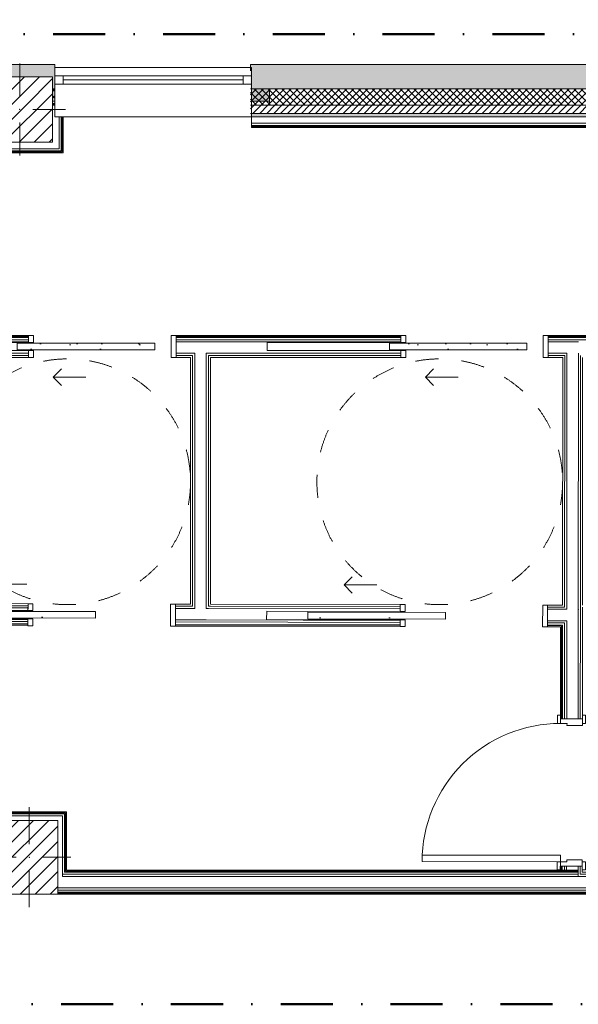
# Model space of a CAD drawing. Header units: millimetres. Extents: x -30280 to 19093, y -17757 to 4746.
# Tile 12 of 33: x -7251 to -3841, y -17757 to -11746. Entities that reach past the tile are written whole.
import ezdxf

# ---------------------------------------------------------------- set-up
doc = ezdxf.new("R2010")
doc.units = ezdxf.units.MM
doc.header["$MEASUREMENT"] = 0
for name, pattern in [('Punto & Rayas', [670.277762, 317.5, -176.388889, 0, -176.388874]), ('Rayas Pequeñas', [282.222222, 141.111111, -141.111111]), ('Wipeout_Contour', [1000, 0, -1000])]:
    doc.linetypes.add(name, pattern=pattern)
for name, color, linetype, lineweight, true_color in [('01_2D_Ambit_Pluma_Nº__242', 7, 'Continuous', 50, 0xfb0013), ('12_FAÇ_Façana_Pluma_Nº__102', 7, 'Continuous', 5, 0xcccccc), ('12_FAÇ_Façana_Pluma_Nº__174', 7, 'Continuous', 13, 0xe4ad2c), ('12_FAÇ_Façana_Pluma_Nº__176', 7, 'Continuous', 15, 0x93a0c6), ('Nuevo_08_E_Envans secs_Pluma_Nº__78', 7, 'Continuous', 5, 0x00bb5e), ('Nuevo_Puertas Archicad_Pluma_Nº__3', 7, 'Continuous', 5, 0xa4a4a4)]:
    doc.layers.add(name, color=color, linetype=linetype, lineweight=lineweight, true_color=true_color)
for name, color, linetype in [('10_ESTR_Pilars', 7, 'Continuous'), ('12_FAÇ_Façana', 7, 'Continuous'), ('Nuevo_08_E_Envans secs', 7, 'Continuous'), ('Nuevo_Puertas Archicad', 7, 'Continuous'), ('Ventanas Archicad', 7, 'Continuous')]:
    doc.layers.add(name, color=color, linetype=linetype)
for name, color, linetype, lineweight in [('10_ESTR_Pilars_Pluma_Nº__20', 1, 'Continuous', 5), ('10_ESTR_Pilars_Pluma_Nº__28', 7, 'Continuous', 20), ('10_ESTR_Pilars_Pluma_Nº__42', 8, 'Continuous', 25), ('12_FAÇ_Façana_Pluma_Nº__1', 7, 'Continuous', 5), ('12_FAÇ_Façana_Pluma_Nº__2', 8, 'Continuous', 5), ('12_FAÇ_Façana_Pluma_Nº__7', 7, 'Continuous', 5), ('Nuevo_01 2D_Mobiliari_Pluma_Nº__101', 252, 'Continuous', 5), ('Nuevo_08_E_Envans secs_Pluma_Nº__25', 5, 'Continuous', 5), ('Nuevo_Puertas Archicad_Pluma_Nº__1', 7, 'Continuous', 5), ('Ventanas Archicad_Pluma_Nº__1', 7, 'Continuous', 5), ('Ventanas Archicad_Pluma_Nº__7', 7, 'Continuous', 5)]:
    doc.layers.add(name, color=color, linetype=linetype, lineweight=lineweight)
pattern_1 = [(45, (0, 0), (-21.213203, 21.213203), []), (135, (0, 0), (21.213203, 21.213203), [])]
pattern_2 = [(0, (0, 0), (0, 75), [0, -75])]
pattern_3 = [(0, (0, 0), (0, 779.4), [48.75, -401.25]), (0, (225, 389.7), (0, 779.4), [48.75, -401.25]), (60, (0, 0), (-675, 389.7), [48.75, -401.25]), (60, (450, 0), (-675, 389.7), [48.75, -401.25]), (120, (48.75, 0), (675, 389.7), [48.75, -401.25]), (120, (498.75, 0), (675, 389.7), [48.75, -401.25]), (0, (0, 75), (0, 150), [0, -150, 0, -225]), (45, (75, 75), (-106.066, 106.066), [0, -112.5, 0, -187.5])]
pattern_4 = [(45, (0, 0), (-45.96194, 45.96194), [])]

# ---------------------------------------------------------------- blocks, each defined once
blk = doc.blocks.new('Muro_21_1', base_point=(-3301.1, -12339))
at = {"layer": '12_FAÇ_Façana_Pluma_Nº__102', "linetype": 'Continuous', "lineweight": 0, "true_color": 0xe5e5e5}
blk.add_hatch(color=254, dxfattribs=at).paths.add_polyline_path([(-5841.1, -12019), (-5841.1, -12169), (-3748.9, -12169), (-3748.9, -12019)])
at = {"layer": '12_FAÇ_Façana_Pluma_Nº__174', "linetype": 'Continuous', "lineweight": 13, "true_color": 0xe4ad2c}
h = blk.add_hatch(dxfattribs=at)
h.set_pattern_fill('SATE_Aislamiento_0001', color=42, style=0, pattern_type=2)
h.set_pattern_definition(pattern_1)
h.paths.add_polyline_path([(-5841.1, -12269), (-3748.9, -12269), (-3748.9, -12169), (-5841.1, -12169)])
at = {"layer": '12_FAÇ_Façana_Pluma_Nº__176', "linetype": 'Continuous', "lineweight": 0, "true_color": 0x495063}
blk.add_hatch(color=251, dxfattribs=at).paths.add_polyline_path([(-5841.1, -12339), (-3748.9, -12339), (-3748.9, -12319), (-5841.1, -12319)])
at = {"layer": '12_FAÇ_Façana_Pluma_Nº__2', "linetype": 'Continuous', "lineweight": 5}
h = blk.add_hatch(dxfattribs=at)
h.set_pattern_fill('Ceramic_0001', color=8, style=0, pattern_type=2)
h.set_pattern_definition([(45, (0, 0), (-21.213203, 21.213203), [])])
h.paths.add_polyline_path([(-5841.1, -12319), (-3748.9, -12319), (-3748.9, -12269), (-5841.1, -12269)])
at = {"layer": '12_FAÇ_Façana_Pluma_Nº__7', "color": 7, "linetype": 'Continuous', "lineweight": 5}
for p, q in [((-5841.1, -12169), (-3748.9, -12169)), ((-5841.1, -12269), (-3748.9, -12269)), ((-5841.1, -12319), (-3748.9, -12319))]:
    blk.add_line(p, q, dxfattribs=at)
at = {"layer": '12_FAÇ_Façana_Pluma_Nº__7', "color": 7, "linetype": 'Continuous', "lineweight": 5, "flags": 128}
for points in [[(-3748.9, -12019), (-5841.1, -12019)], [(-5841.1, -12019), (-5841.1, -12059)], [(-5841.1, -12339), (-3748.9, -12339)]]:
    blk.add_lwpolyline(points, dxfattribs=at)
blk = doc.blocks.new('Muro_22_1', base_point=(-7036.1, -12339))
at = {"layer": '12_FAÇ_Façana_Pluma_Nº__102', "linetype": 'Continuous', "lineweight": 0, "true_color": 0xe5e5e5}
blk.add_hatch(color=254, dxfattribs=at).paths.add_polyline_path([(-10997.4, -12019), (-10997.4, -12169), (-7450.4, -12169), (-7450.4, -12094.6), (-7050.4, -12094.6), (-7050.4, -12169), (-7036.1, -12169), (-7036.1, -12019)])
at = {"layer": '12_FAÇ_Façana_Pluma_Nº__174', "linetype": 'Continuous', "lineweight": 13, "true_color": 0xe4ad2c}
h = blk.add_hatch(dxfattribs=at)
h.set_pattern_fill('SATE_Aislamiento_0001', color=42, style=0, pattern_type=2)
h.set_pattern_definition(pattern_1)
h.paths.add_polyline_path([(-7050.4, -12269), (-7036.1, -12269), (-7036.1, -12169), (-7050.4, -12169)])
at = {"layer": '12_FAÇ_Façana_Pluma_Nº__7', "color": 7, "linetype": 'Continuous', "lineweight": 5}
for p, q in [((-7050.4, -12169), (-7036.1, -12169)), ((-7036.1, -12269), (-7050.4, -12269))]:
    blk.add_line(p, q, dxfattribs=at)
at = {"layer": '12_FAÇ_Façana_Pluma_Nº__7', "color": 7, "linetype": 'Continuous', "lineweight": 5, "flags": 128}
for points in [[(-7036.1, -12019), (-10997.4, -12019)], [(-7036.1, -12059), (-7036.1, -12019)]]:
    blk.add_lwpolyline(points, dxfattribs=at)
blk = doc.blocks.new('Ventana Vertical Multi-Faja 27')
at = {"layer": 'Ventanas Archicad_Pluma_Nº__1', "color": 7, "linetype": 'Continuous', "lineweight": 5}
for p, q in [((-600, 50), (600, 50)), ((-600, 0), (-550, 0)), ((-550, 0), (-550, -50)), ((-550, 0), (550, 0)), ((550, -50), (550, 0)), ((550, 0), (600, 0)), ((-550, -50), (-600, -50)), ((-550, -25), (550, -25)), ((550, -50), (-550, -50)), ((600, -50), (550, -50)), ((-600, -180), (-600, -155)), ((600, -180), (600, -155)), ((-600, -250), (600, -250))]:
    blk.add_line(p, q, dxfattribs=at)
at = {"layer": 'Ventanas Archicad_Pluma_Nº__7', "color": 7, "linetype": 'Continuous', "lineweight": 5}
for p, q in [((-600, 50), (-600, 30)), ((-600, 30), (-600, 0)), ((-600, 30), (-600, 0)), ((-600, 0), (-600, -50)), ((-600, 0), (-600, -50)), ((-600, 0), (-600, -50)), ((-600, 0), (-600, -50)), ((600, 50), (600, 30)), ((600, 30), (600, 0)), ((600, 30), (600, 0)), ((600, 0), (600, -50)), ((600, 0), (600, -50)), ((600, 0), (600, -50)), ((600, 0), (600, -50)), ((-600, -50), (-600, -80)), ((-600, -50), (-600, -80)), ((600, -50), (600, -80)), ((600, -50), (600, -80)), ((-600, -80), (-600, -155)), ((-600, -80), (-600, -155)), ((600, -80), (600, -155)), ((600, -80), (600, -155)), ((-600, -180), (-600, -230)), ((600, -180), (600, -230)), ((-600, -230), (-600, -250)), ((600, -230), (600, -250))]:
    blk.add_line(p, q, dxfattribs=at)
blk = doc.blocks.new('Muro_23_1', base_point=(-5841.1, -12339))
at = {"layer": '12_FAÇ_Façana', "linetype": 'Continuous', "lineweight": 0, "true_color": 0x000000}
h = blk.add_hatch(dxfattribs=at)
h.set_pattern_fill('Yeso_0001', color=18, style=0, pattern_type=2)
h.set_pattern_definition(pattern_2)
h.paths.add_polyline_path([(-7036.1, -12269), (-7036.1, -12244), (-7146.1, -12244), (-7146.1, -12269)])
h = blk.add_hatch(dxfattribs=at)
h.set_pattern_fill('Yeso_0001', color=18, style=0, pattern_type=2)
h.set_pattern_definition(pattern_2)
h.paths.add_polyline_path([(-5836.1, -12269), (-5726.1, -12269), (-5726.1, -12244), (-5836.1, -12244)])
at = {"layer": '12_FAÇ_Façana_Pluma_Nº__102', "linetype": 'Continuous', "lineweight": 0, "true_color": 0xe5e5e5}
for points in [[(-7146.1, -12169), (-7146.1, -12244), (-7036.1, -12244), (-7036.1, -12059)], [(-5726.1, -12169), (-5836.1, -12059), (-5836.1, -12244), (-5726.1, -12244)]]:
    blk.add_hatch(color=254, dxfattribs=at).paths.add_polyline_path(points)
at = {"layer": '12_FAÇ_Façana_Pluma_Nº__1', "color": 7, "linetype": 'Continuous', "lineweight": 5}
for p, q in [((-7146.1, -12244), (-7146.1, -12269)), ((-7036.1, -12244), (-7146.1, -12244)), ((-7036.1, -12269), (-7036.1, -12244)), ((-5836.1, -12269), (-5836.1, -12244)), ((-5836.1, -12244), (-5726.1, -12244)), ((-5726.1, -12244), (-5726.1, -12269)), ((-7146.1, -12269), (-7036.1, -12269)), ((-5726.1, -12269), (-5836.1, -12269))]:
    blk.add_line(p, q, dxfattribs=at)
at = {"layer": '12_FAÇ_Façana_Pluma_Nº__7', "color": 7, "linetype": 'Continuous', "lineweight": 5}
for p, q in [((-7036.1, -12039), (-7036.1, -12059)), ((-7036.1, -12059), (-7036.1, -12089)), ((-7036.1, -12059), (-7036.1, -12089)), ((-5836.1, -12039), (-5836.1, -12059)), ((-5836.1, -12059), (-5836.1, -12089)), ((-5836.1, -12059), (-5836.1, -12089)), ((-7036.1, -12089), (-7036.1, -12139)), ((-7036.1, -12089), (-7036.1, -12139)), ((-7036.1, -12139), (-7036.1, -12169)), ((-7036.1, -12139), (-7036.1, -12169)), ((-5836.1, -12089), (-5836.1, -12139)), ((-5836.1, -12089), (-5836.1, -12139)), ((-5836.1, -12139), (-5836.1, -12169)), ((-5836.1, -12139), (-5836.1, -12169)), ((-7146.1, -12169), (-7146.1, -12244)), ((-7036.1, -12169), (-7036.1, -12244)), ((-7036.1, -12169), (-7036.1, -12244)), ((-5836.1, -12169), (-5836.1, -12244)), ((-5836.1, -12169), (-5836.1, -12244)), ((-5726.1, -12169), (-5726.1, -12244)), ((-7036.1, -12269), (-7036.1, -12319)), ((-7036.1, -12319), (-7036.1, -12339)), ((-5836.1, -12269), (-5836.1, -12319)), ((-5836.1, -12319), (-5836.1, -12339))]:
    blk.add_line(p, q, dxfattribs=at)
at = {"layer": 'Ventanas Archicad', "color": 253, "linetype": 'Continuous', "lineweight": 5, "true_color": 0xa4a4a6, "zscale": 1000}
blk.add_blockref('Ventana Vertical Multi-Faja 27', (-6436.1, -12089), dxfattribs=at)
blk = doc.blocks.new('Puerta Corredera Empotrada 27')
at = {"layer": 'Nuevo_Puertas Archicad', "linetype": 'Continuous', "lineweight": 0, "true_color": 0xffffff}
h = blk.add_hatch(dxfattribs=at)
h.set_pattern_fill('Hormigón_en_Masa_0001', style=0, pattern_type=2)
h.set_pattern_definition(pattern_3)
h.paths.add_polyline_path([(172.8, -47), (172.8, -87), (1012.8, -87), (1012.8, -47)])
at = {"layer": 'Nuevo_Puertas Archicad_Pluma_Nº__1', "color": 7, "linetype": 'Continuous', "lineweight": 5}
for p, q in [((-420, 0), (-450, 0)), ((-450, 0), (-450, -134)), ((-450, -13), (-450, 0)), ((-450, -13), (-450, 0)), ((-420, -134), (-420, 0)), ((450, 0), (420, 0)), ((420, 0), (420, -42)), ((450, -42), (450, 0)), ((450, -13), (450, 0)), ((450, -13), (450, 0)), ((-450, -26), (-450, -13)), ((-450, -26), (-450, -13)), ((-450, -96), (-450, -26)), ((-450, -96), (-450, -26)), ((172.8, -47), (1012.8, -47)), ((172.8, -87), (172.8, -47)), ((420, -42), (450, -42)), ((450, -26), (450, -13)), ((450, -26), (450, -13)), ((450, -42), (450, -26)), ((450, -42), (450, -26)), ((1012.8, -47), (1012.8, -87)), ((-450, -109), (-450, -96)), ((-450, -109), (-450, -96)), ((-450, -122), (-450, -109)), ((-450, -122), (-450, -109)), ((1012.8, -87), (172.8, -87)), ((450, -92), (420, -92)), ((420, -92), (420, -134)), ((450, -134), (450, -92)), ((450, -96), (450, -92)), ((450, -96), (450, -92)), ((450, -109), (450, -96)), ((450, -109), (450, -96)), ((450, -122), (450, -109)), ((450, -122), (450, -109)), ((-450, -128), (-450, -122)), ((-450, -128), (-450, -122)), ((-450, -134), (-450, -128)), ((-450, -134), (-450, -128)), ((-450, -134), (-420, -134)), ((420, -134), (450, -134)), ((450, -128), (450, -122)), ((450, -128), (450, -122)), ((450, -134), (450, -128)), ((450, -134), (450, -128))]:
    blk.add_line(p, q, dxfattribs=at)
at = {"layer": 'Nuevo_Puertas Archicad_Pluma_Nº__3', "color": 253, "linetype": 'Continuous', "lineweight": 5, "true_color": 0xa4a4a4}
for p, q in [((792.8, 120), (742.8, 170)), ((592.8, 120), (792.8, 120)), ((792.8, 120), (742.8, 70))]:
    blk.add_line(p, q, dxfattribs=at)
blk = doc.blocks.new('Puerta Corredera Empotrada 27_2')
at = {"layer": 'Nuevo_Puertas Archicad', "linetype": 'Continuous', "lineweight": 0, "true_color": 0xffffff}
h = blk.add_hatch(dxfattribs=at)
h.set_pattern_fill('Hormigón_en_Masa_0001', style=0, pattern_type=2)
h.set_pattern_definition(pattern_3)
h.paths.add_polyline_path([(38.1, -47), (38.1, -87), (878.1, -87), (878.1, -47)])
at = {"layer": 'Nuevo_Puertas Archicad_Pluma_Nº__1', "color": 7, "linetype": 'Continuous', "lineweight": 5}
for p, q in [((-420, 0), (-450, 0)), ((-450, 0), (-450, -134)), ((-450, -13), (-450, 0)), ((-450, -13), (-450, 0)), ((-420, -134), (-420, 0)), ((450, 0), (420, 0)), ((420, 0), (420, -42)), ((450, -42), (450, 0)), ((450, -13), (450, 0)), ((450, -13), (450, 0)), ((-450, -26), (-450, -13)), ((-450, -26), (-450, -13)), ((-450, -96), (-450, -26)), ((-450, -96), (-450, -26)), ((38.1, -47), (878.1, -47)), ((38.1, -87), (38.1, -47)), ((420, -42), (450, -42)), ((450, -26), (450, -13)), ((450, -26), (450, -13)), ((450, -42), (450, -26)), ((450, -42), (450, -26)), ((878.1, -47), (878.1, -87)), ((-450, -109), (-450, -96)), ((-450, -109), (-450, -96)), ((-450, -122), (-450, -109)), ((-450, -122), (-450, -109)), ((878.1, -87), (38.1, -87)), ((450, -92), (420, -92)), ((420, -92), (420, -134)), ((450, -134), (450, -92)), ((450, -96), (450, -92)), ((450, -96), (450, -92)), ((450, -109), (450, -96)), ((450, -109), (450, -96)), ((450, -122), (450, -109)), ((450, -122), (450, -109)), ((-450, -128), (-450, -122)), ((-450, -128), (-450, -122)), ((-450, -134), (-450, -128)), ((-450, -134), (-450, -128)), ((-450, -134), (-420, -134)), ((420, -134), (450, -134)), ((450, -128), (450, -122)), ((450, -128), (450, -122)), ((450, -134), (450, -128)), ((450, -134), (450, -128))]:
    blk.add_line(p, q, dxfattribs=at)
at = {"layer": 'Nuevo_Puertas Archicad_Pluma_Nº__3', "color": 253, "linetype": 'Continuous', "lineweight": 5, "true_color": 0xa4a4a4}
for p, q in [((658.1, 120), (608.1, 170)), ((458.1, 120), (658.1, 120)), ((658.1, 120), (608.1, 70))]:
    blk.add_line(p, q, dxfattribs=at)
blk = doc.blocks.new('Muro_62_1', base_point=(-3815.2, -15319.9))
at = {"layer": 'Nuevo_08_E_Envans secs_Pluma_Nº__78', "color": 112, "linetype": 'Continuous', "lineweight": 5, "true_color": 0x00bb5e}
for p, q in [((-8368.5, -15321.6), (-7200.2, -15324.5)), ((-7200.3, -15337.5), (-7200.2, -15324.5)), ((-7200.2, -15324.5), (-7200.2, -15311.5)), ((-6300.2, -15326.7), (-6300.2, -15313.7)), ((-6195.1, -15314), (-6195.1, -15327)), ((-6099.1, -15327.2), (-6099.1, -15314.2)), ((-4928.1, -15330.1), (-4928.1, -15317.1)), ((-4028.1, -15332.3), (-4028.1, -15319.3)), ((-3924.2, -15319.6), (-3924.2, -15332.6)), ((-8381.6, -15334.5), (-7200.3, -15337.5)), ((-7200.3, -15353.5), (-8015.3, -15351.4)), ((-7200.3, -15353.5), (-7200.3, -15337.5)), ((-6300.4, -15409.7), (-6300.3, -15339.7)), ((-6300.3, -15339.7), (-6300.2, -15326.7)), ((-6300.3, -15339.7), (-6195.1, -15340)), ((-6300.2, -15326.7), (-6208.1, -15326.9)), ((-6208.1, -15326.9), (-6195.1, -15327)), ((-6195.1, -15340), (-6182.1, -15340)), ((-6182.1, -15327), (-6182.1, -15340)), ((-6112.1, -15340.2), (-6112.1, -15327.2)), ((-6112.1, -15340.2), (-6099.1, -15340.2)), ((-6099.1, -15327.2), (-6086.1, -15327.2)), ((-6099.1, -15340.2), (-4928.1, -15343.1)), ((-6086.1, -15327.2), (-4928.1, -15330.1)), ((-5743.2, -15357.1), (-5743.3, -15407.1)), ((-4928.2, -15359.1), (-5743.2, -15357.1)), ((-4928.2, -15359.1), (-4928.1, -15343.1)), ((-4928.1, -15343.1), (-4928.1, -15330.1)), ((-4028.3, -15415.3), (-4028.1, -15345.3)), ((-4028.1, -15332.3), (-3937.2, -15332.6)), ((-4028.1, -15345.3), (-4028.1, -15332.3)), ((-4028.1, -15345.3), (-3924.2, -15345.6)), ((-3937.2, -15332.6), (-3924.2, -15332.6)), ((-3924.2, -15345.6), (-3911.2, -15345.6)), ((-3911.2, -15332.6), (-3911.2, -15345.6)), ((-3841.2, -15346), (-3841.4, -15346)), ((-3841.3, -15415.9), (-3841.2, -15346)), ((-3841.2, -15345.8), (-3841.2, -15332.8)), ((-8580.8, -15436), (-7200.5, -15439.5)), ((-8580.7, -15417), (-7200.5, -15420.5)), ((-8580.7, -15430), (-7200.5, -15433.5)), ((-8394.7, -15404.5), (-7200.4, -15407.5)), ((-8015.4, -15401.4), (-7200.4, -15403.5)), ((-7200.5, -15420.5), (-7200.4, -15407.5)), ((-7200.5, -15433.5), (-7200.5, -15420.5)), ((-7200.5, -15439.5), (-7200.5, -15433.5)), ((-7200.5, -15445.5), (-7200.5, -15439.5)), ((-7200.4, -15407.5), (-7200.4, -15403.5)), ((-6300.5, -15422.7), (-6300.4, -15409.7)), ((-6300.5, -15422.7), (-4928.3, -15426.1)), ((-6300.5, -15435.7), (-6300.5, -15422.7)), ((-6300.5, -15435.7), (-4928.4, -15439.1)), ((-6300.5, -15441.7), (-6300.5, -15435.7)), ((-6300.5, -15441.7), (-4928.4, -15445.1)), ((-6300.5, -15447.7), (-6300.5, -15441.7)), ((-6300.4, -15409.7), (-6182.1, -15410)), ((-6182.1, -15410), (-6112.1, -15410.2)), ((-6112.1, -15410.2), (-4928.3, -15413.1)), ((-5743.3, -15407.1), (-4928.3, -15409.1)), ((-4928.4, -15439.1), (-4928.3, -15426.1)), ((-4928.4, -15445.1), (-4928.4, -15439.1)), ((-4928.4, -15451.1), (-4928.4, -15445.1)), ((-4928.3, -15413.1), (-4928.3, -15409.1)), ((-4928.3, -15426.1), (-4928.3, -15413.1)), ((-4028.4, -15441.3), (-4028.3, -15428.3)), ((-4028.4, -15441.3), (-3937.3, -15441.6)), ((-4028.4, -15447.3), (-4028.4, -15441.3)), ((-4028.3, -15415.3), (-3911.3, -15415.6)), ((-4028.3, -15428.3), (-4028.3, -15415.3)), ((-4028.3, -15428.3), (-3924.3, -15428.6)), ((-3937.3, -15441.6), (-3937.3, -15441.6)), ((-3937.3, -15447.6), (-3937.3, -15441.6)), ((-3924.3, -15428.6), (-3924.3, -15428.6)), ((-3911.3, -15415.7), (-3911.3, -15415.7)), ((-3911.3, -15428.7), (-3911.3, -15415.7)), ((-4028.4, -15447.3), (-3943.3, -15447.5)), ((-4028.4, -15453.3), (-4028.4, -15447.3)), ((-3943.3, -15447.5), (-3943.3, -15447.5)), ((-3943.3, -15453.5), (-3943.3, -15447.5))]:
    blk.add_line(p, q, dxfattribs=at)
at = {"layer": 'Nuevo_08_E_Envans secs_Pluma_Nº__78', "color": 112, "linetype": 'Continuous', "lineweight": 5, "true_color": 0x00bb5e, "flags": 128}
for points in [[(-7200.2, -15311.5), (-8368.5, -15308.6)], [(-6208.1, -15313.9), (-6300.2, -15313.7)], [(-4928.1, -15317.1), (-6086.1, -15314.2)], [(-3937.2, -15319.6), (-4028.1, -15319.3)], [(-8580.8, -15442), (-7200.5, -15445.5)], [(-6300.5, -15447.7), (-4928.4, -15451.1)], [(-4028.4, -15453.3), (-3949.3, -15453.5)]]:
    blk.add_lwpolyline(points, dxfattribs=at)
at = {"layer": 'Nuevo_08_E_Envans secs_Pluma_Nº__78', "color": 112, "linetype": 'Continuous', "lineweight": 5, "true_color": 0x00bb5e}
blk.add_point((-3841.2, -15345.8), dxfattribs=at)
at = {"layer": 'Nuevo_Puertas Archicad', "color": 253, "linetype": 'Continuous', "lineweight": 5, "true_color": 0xa4a4a6, "xscale": -1, "zscale": 1000, "rotation": 359.8580098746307}
for name, p in [('Puerta Corredera Empotrada 27_2', (-6750.2, -15312.6)), ('Puerta Corredera Empotrada 27', (-4478.1, -15318.2))]:
    blk.add_blockref(name, p, dxfattribs=at)
blk = doc.blocks.new('Muro_63_1', base_point=(-18974.6, -17084))
at = {"layer": 'Nuevo_08_E_Envans secs_Pluma_Nº__25', "color": 5, "linetype": 'Continuous', "lineweight": 5}
for p, q in [((-6976.9, -16950), (-6976.9, -16944)), ((-6970.9, -16944), (-6970.9, -16938)), ((-6989.9, -16963), (-6989.9, -16950)), ((-6989.9, -16976), (-6989.9, -16963))]:
    blk.add_line(p, q, dxfattribs=at)
at = {"layer": 'Nuevo_08_E_Envans secs_Pluma_Nº__78', "color": 112, "linetype": 'Continuous', "lineweight": 5, "true_color": 0x00bb5e}
for p, q in [((-6970.9, -16944), (-6964.9, -16944)), ((-6964.9, -16944), (-3842.4, -16944)), ((-6989.9, -16963), (-6976.9, -16963)), ((-6989.9, -16976), (-3842.4, -16976)), ((-6976.9, -16950), (-6970.9, -16950)), ((-6976.9, -16963), (-3842.4, -16963)), ((-6970.9, -16950), (-3842.4, -16950)), ((-7017.9, -17046), (-6989.9, -17046)), ((-7017.9, -17059), (-3842.4, -17059)), ((-6989.9, -17046), (-3842.4, -17046)), ((-7017.9, -17072), (-3842.4, -17072)), ((-7017.9, -17078), (-3842.4, -17078))]:
    blk.add_line(p, q, dxfattribs=at)
at = {"layer": 'Nuevo_08_E_Envans secs_Pluma_Nº__78', "color": 112, "linetype": 'Continuous', "lineweight": 5, "true_color": 0x00bb5e, "flags": 128}
for points in [[(-3842.4, -16938), (-6964.9, -16938)], [(-3842.4, -16944), (-3842.4, -16938)], [(-3842.4, -16950), (-3842.4, -16944)], [(-3842.4, -16963), (-3842.4, -16950)], [(-3842.4, -16976), (-3842.4, -16963)], [(-7017.9, -17084), (-3842.4, -17084)]]:
    blk.add_lwpolyline(points, dxfattribs=at)
blk = doc.blocks.new('Puerta 27_8')
at = {"layer": 'Nuevo_Puertas Archicad_Pluma_Nº__1', "color": 7, "linetype": 'Continuous', "lineweight": 5}
for p, q in [((382, 0), (382, 844)), ((382, 844), (422, 844)), ((422, 844), (422, 0)), ((-472, 0), (-472, 19)), ((-472, 19), (-422, 19)), ((-422, 0), (-472, 0)), ((-450, 0), (-472, 0)), ((-450, 0), (-472, 0)), ((-422, 0), (-450, 0)), ((-450, 0), (-450, -134)), ((-450, 0), (-450, -6)), ((-450, 0), (-450, -6)), ((-422, 19), (-422, 0)), ((-422, -40), (-422, 0)), ((422, 0), (382, 0)), ((422, 19), (472, 19)), ((422, 0), (422, 19)), ((472, 0), (422, 0)), ((450, 0), (422, 0)), ((422, 0), (422, -40)), ((450, -134), (450, 0)), ((450, 0), (450, -6)), ((450, 0), (450, -6)), ((450, 0), (472, 0)), ((450, 0), (472, 0)), ((472, 19), (472, 0)), ((-450, -6), (-450, -12)), ((-450, -6), (-450, -12)), ((-450, -12), (-450, -25)), ((-450, -12), (-450, -25)), ((-450, -25), (-450, -38)), ((-450, -25), (-450, -38)), ((-450, -38), (-450, -108)), ((-450, -38), (-450, -108)), ((-410, -40), (-422, -40)), ((-410, -134), (-410, -40)), ((422, -40), (410, -40)), ((410, -40), (410, -134)), ((450, -6), (450, -12)), ((450, -6), (450, -12)), ((450, -12), (450, -25)), ((450, -12), (450, -25)), ((450, -25), (450, -38)), ((450, -25), (450, -38)), ((450, -38), (450, -108)), ((450, -38), (450, -108)), ((-450, -108), (-450, -121)), ((-450, -108), (-450, -121)), ((450, -108), (450, -121)), ((450, -108), (450, -121)), ((-472, -153), (-472, -134)), ((-472, -134), (-422, -134)), ((-450, -134), (-472, -134)), ((-450, -134), (-472, -134)), ((-422, -153), (-472, -153)), ((-450, -121), (-450, -134)), ((-450, -121), (-450, -134)), ((-450, -134), (-410, -134)), ((-422, -134), (-422, -153)), ((410, -134), (450, -134)), ((422, -134), (472, -134)), ((422, -153), (422, -134)), ((472, -153), (422, -153)), ((450, -121), (450, -134)), ((450, -121), (450, -134)), ((450, -134), (472, -134)), ((450, -134), (472, -134)), ((472, -134), (472, -153))]:
    blk.add_line(p, q, dxfattribs=at)
at = {"layer": 'Nuevo_Puertas Archicad_Pluma_Nº__3', "color": 253, "linetype": 'Continuous', "lineweight": 5, "true_color": 0xa4a4a4}
blk.add_arc((422, 0), 844, 90, 180, dxfattribs=at)
blk = doc.blocks.new('Muro_75_1', base_point=(-3816.5, -17084))
at = {"layer": 'Nuevo_08_E_Envans secs_Pluma_Nº__78', "color": 112, "linetype": 'Continuous', "lineweight": 5, "true_color": 0x00bb5e}
for p, q in [((-3841.3, -15415.9), (-3841.2, -15346)), ((-3828.2, -15333), (-3828.7, -16014.1)), ((-3937.3, -15447.6), (-3937.3, -15441.6)), ((-3924.3, -15428.6), (-3924.7, -16014.1)), ((-3911.3, -15428.7), (-3911.7, -16014.1)), ((-3911.3, -15428.7), (-3911.3, -15415.7)), ((-3841.3, -15415.9), (-3841.7, -16014.1)), ((-3943.3, -15453.5), (-3943.7, -16014)), ((-3943.3, -15453.5), (-3943.3, -15447.5)), ((-3937.3, -15447.6), (-3937.7, -16014.1)), ((-3949.7, -16014), (-3949.7, -15992)), ((-3949.7, -16014), (-3943.7, -16014)), ((-3943.7, -16014), (-3937.7, -16014.1)), ((-3937.7, -16014.1), (-3924.7, -16014.1)), ((-3924.7, -16014.1), (-3911.7, -16014.1)), ((-3911.7, -16014.1), (-3841.7, -16014.1)), ((-3841.7, -16014.1), (-3828.7, -16014.1)), ((-3828.7, -16014.1), (-3815.7, -16014.1)), ((-3815.7, -16014.1), (-3815.7, -15992.1)), ((-3950.4, -16914), (-3950.4, -16936)), ((-3950.4, -16914), (-3944.4, -16914)), ((-3944.4, -16914), (-3944.4, -16950)), ((-3944.4, -16914), (-3938.4, -16914.1)), ((-3938.4, -16914.1), (-3938.4, -16950)), ((-3938.4, -16914.1), (-3925.4, -16914.1)), ((-3925.4, -16914.1), (-3925.4, -16950)), ((-3925.4, -16914.1), (-3912.4, -16914.1)), ((-3912.4, -16914.1), (-3912.4, -16950)), ((-3912.4, -16914.1), (-3842.4, -16914.1)), ((-3842.4, -16914.1), (-3842.4, -16950)), ((-3842.4, -16914.1), (-3829.4, -16914.1)), ((-3829.4, -16914.1), (-3829.4, -16950)), ((-3829.4, -16914.1), (-3816.4, -16914.1)), ((-3816.4, -16914.1), (-3816.4, -16936.1)), ((-3829.4, -16963), (-3829.4, -16950))]:
    blk.add_line(p, q, dxfattribs=at)
at = {"layer": 'Nuevo_08_E_Envans secs_Pluma_Nº__78', "color": 112, "linetype": 'Continuous', "lineweight": 5, "true_color": 0x00bb5e, "flags": 128}
for points in [[(-3815.7, -16014.1), (-3815.2, -15332.9)], [(-3949.3, -15453.5), (-3949.7, -16014)], [(-3950.4, -16914), (-3950.4, -16950)], [(-3816.4, -16950), (-3816.4, -16914.1)], [(-3950.4, -16950), (-3944.4, -16950)]]:
    blk.add_lwpolyline(points, dxfattribs=at)
at = {"layer": 'Nuevo_Puertas Archicad', "color": 253, "linetype": 'Continuous', "lineweight": 5, "true_color": 0xa4a4a6, "xscale": -1, "zscale": 1000, "rotation": 89.95765571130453}
blk.add_blockref('Puerta 27_8', (-3950, -16464), dxfattribs=at)
blk = doc.blocks.new('Puerta Corredera Empotrada 27_4')
at = {"layer": 'Nuevo_Puertas Archicad', "linetype": 'Continuous', "lineweight": 0, "true_color": 0xffffff}
h = blk.add_hatch(dxfattribs=at)
h.set_pattern_fill('Hormigón_en_Masa_0001', style=0, pattern_type=2)
h.set_pattern_definition(pattern_3)
h.paths.add_polyline_path([(-320, -47), (-320, -87), (520, -87), (520, -47)])
at = {"layer": 'Nuevo_Puertas Archicad_Pluma_Nº__1', "color": 7, "linetype": 'Continuous', "lineweight": 5}
for p, q in [((-420, 0), (-450, 0)), ((-450, 0), (-450, -134)), ((-450, -13), (-450, 0)), ((-450, -13), (-450, 0)), ((-420, -134), (-420, 0)), ((450, 0), (420, 0)), ((420, 0), (420, -42)), ((450, -42), (450, 0)), ((450, -13), (450, 0)), ((450, -13), (450, 0)), ((-450, -26), (-450, -13)), ((-450, -26), (-450, -13)), ((-450, -96), (-450, -26)), ((-450, -96), (-450, -26)), ((-320, -47), (520, -47)), ((-320, -87), (-320, -47)), ((420, -42), (450, -42)), ((450, -26), (450, -13)), ((450, -26), (450, -13)), ((450, -42), (450, -26)), ((450, -42), (450, -26)), ((520, -47), (520, -87)), ((-450, -109), (-450, -96)), ((-450, -109), (-450, -96)), ((-450, -122), (-450, -109)), ((-450, -122), (-450, -109)), ((520, -87), (-320, -87)), ((450, -92), (420, -92)), ((420, -92), (420, -134)), ((450, -134), (450, -92)), ((450, -96), (450, -92)), ((450, -96), (450, -92)), ((450, -109), (450, -96)), ((450, -109), (450, -96)), ((450, -122), (450, -109)), ((450, -122), (450, -109)), ((-450, -128), (-450, -122)), ((-450, -128), (-450, -122)), ((-450, -134), (-450, -128)), ((-450, -134), (-450, -128)), ((-450, -134), (-420, -134)), ((420, -134), (450, -134)), ((450, -128), (450, -122)), ((450, -128), (450, -122)), ((450, -134), (450, -128)), ((450, -134), (450, -128))]:
    blk.add_line(p, q, dxfattribs=at)
at = {"layer": 'Nuevo_Puertas Archicad_Pluma_Nº__3', "color": 253, "linetype": 'Continuous', "lineweight": 5, "true_color": 0xa4a4a4}
for p, q in [((300, 120), (250, 170)), ((100, 120), (300, 120)), ((300, 120), (250, 70))]:
    blk.add_line(p, q, dxfattribs=at)
blk = doc.blocks.new('Muro_76_1', base_point=(-1687, -13808.6))
at = {"layer": 'Nuevo_08_E_Envans secs_Pluma_Nº__78', "color": 112, "linetype": 'Continuous', "lineweight": 5, "true_color": 0x00bb5e}
for p, q in [((-7196.5, -13680.6), (-8576.7, -13680.6)), ((-7196.5, -13686.6), (-8576.7, -13686.6)), ((-7196.5, -13699.6), (-8576.7, -13699.6)), ((-7196.5, -13674.6), (-7196.5, -13680.6)), ((-7196.5, -13680.6), (-7196.5, -13686.6)), ((-7196.5, -13686.6), (-7196.5, -13699.6)), ((-7196.5, -13699.6), (-7196.5, -13712.6)), ((-6296.5, -13674.6), (-6296.5, -13680.6)), ((-4924.3, -13680.6), (-6296.5, -13680.6)), ((-6296.5, -13680.6), (-6296.5, -13686.6)), ((-4924.3, -13686.6), (-6296.5, -13686.6)), ((-6296.5, -13686.6), (-6296.5, -13699.6)), ((-4924.3, -13699.6), (-6296.5, -13699.6)), ((-6296.5, -13699.6), (-6296.5, -13712.6)), ((-4924.3, -13674.6), (-4924.3, -13680.6)), ((-4924.3, -13680.6), (-4924.3, -13686.6)), ((-4924.3, -13686.6), (-4924.3, -13699.6)), ((-4924.3, -13699.6), (-4924.3, -13712.6)), ((-4024.3, -13674.6), (-4024.3, -13680.6)), ((-1564.9, -13680.6), (-4024.3, -13680.6)), ((-4024.3, -13680.6), (-4024.3, -13686.6)), ((-1577.9, -13686.6), (-4024.3, -13686.6)), ((-4024.3, -13686.6), (-4024.3, -13699.6)), ((-1590.9, -13699.6), (-4024.3, -13699.6)), ((-4024.3, -13699.6), (-4024.3, -13712.6)), ((-7196.5, -13712.6), (-8392.2, -13712.6)), ((-8011.5, -13716.6), (-7196.5, -13716.6)), ((-7196.5, -13712.6), (-7196.5, -13716.6)), ((-6182.1, -13712.6), (-6296.5, -13712.6)), ((-6296.5, -13712.6), (-6296.5, -13782.6)), ((-6112.1, -13712.6), (-6182.1, -13712.6)), ((-4924.3, -13712.6), (-6112.1, -13712.6)), ((-5739.3, -13716.6), (-4924.3, -13716.6)), ((-5739.3, -13766.6), (-5739.3, -13716.6)), ((-4924.3, -13712.6), (-4924.3, -13716.6)), ((-3910, -13712.6), (-4024.3, -13712.6)), ((-4024.3, -13712.6), (-4024.3, -13782.6)), ((-3840, -13712.6), (-3910, -13712.6)), ((-7196.5, -13782.6), (-8379.3, -13782.6)), ((-7196.5, -13795.6), (-8366.3, -13795.6)), ((-7196.5, -13766.6), (-8011.5, -13766.6)), ((-7196.5, -13766.6), (-7196.5, -13782.6)), ((-7196.5, -13782.6), (-7196.5, -13795.6)), ((-7196.5, -13795.6), (-7196.5, -13808.6)), ((-6195.1, -13782.6), (-6296.5, -13782.6)), ((-6296.5, -13782.6), (-6296.5, -13795.6)), ((-6208.1, -13795.6), (-6296.5, -13795.6)), ((-6296.5, -13795.6), (-6296.5, -13808.6)), ((-6195.1, -13795.6), (-6208.1, -13795.6)), ((-6182.1, -13782.6), (-6195.1, -13782.6)), ((-6195.1, -13795.6), (-6195.1, -13808.6)), ((-6182.1, -13782.6), (-6182.1, -13795.6)), ((-6099.1, -13782.6), (-6112.1, -13782.6)), ((-6112.1, -13795.6), (-6112.1, -13782.6)), ((-4924.3, -13782.6), (-6099.1, -13782.6)), ((-6086.1, -13795.6), (-6099.1, -13795.6)), ((-6099.1, -13808.6), (-6099.1, -13795.6)), ((-4924.3, -13795.6), (-6086.1, -13795.6)), ((-4924.3, -13766.6), (-5739.3, -13766.6)), ((-4924.3, -13766.6), (-4924.3, -13782.6)), ((-4924.3, -13782.6), (-4924.3, -13795.6)), ((-4924.3, -13795.6), (-4924.3, -13808.6)), ((-3923.1, -13782.6), (-4024.3, -13782.6)), ((-4024.3, -13782.6), (-4024.3, -13795.6)), ((-3936.1, -13795.6), (-4024.3, -13795.6)), ((-4024.3, -13795.6), (-4024.3, -13808.6)), ((-3923.1, -13795.6), (-3936.1, -13795.6)), ((-3910.1, -13782.6), (-3923.1, -13782.6)), ((-3923.1, -13795.6), (-3923.1, -13808.6)), ((-3910.1, -13782.6), (-3910.1, -13795.6))]:
    blk.add_line(p, q, dxfattribs=at)
at = {"layer": 'Nuevo_08_E_Envans secs_Pluma_Nº__78', "color": 112, "linetype": 'Continuous', "lineweight": 5, "true_color": 0x00bb5e, "flags": 128}
for points in [[(-7196.5, -13674.6), (-8576.7, -13674.6)], [(-4924.3, -13674.6), (-6296.5, -13674.6)], [(-1558.9, -13674.6), (-4024.3, -13674.6)], [(-8366.3, -13808.6), (-7196.5, -13808.6)], [(-6296.5, -13808.6), (-6208.1, -13808.6)], [(-6086.1, -13808.6), (-4924.3, -13808.6)], [(-4024.3, -13808.6), (-3936.1, -13808.6)]]:
    blk.add_lwpolyline(points, dxfattribs=at)
at = {"layer": 'Nuevo_Puertas Archicad', "color": 253, "linetype": 'Continuous', "lineweight": 5, "true_color": 0xa4a4a6, "zscale": 1000, "rotation": 180}
for p in [(-6746.5, -13808.6), (-4474.3, -13808.6)]:
    blk.add_blockref('Puerta Corredera Empotrada 27_4', p, dxfattribs=at)
blk = doc.blocks.new('Muro_80_1', base_point=(-6147.1, -15314.1))
at = {"layer": 'Nuevo_08_E_Envans secs_Pluma_Nº__78', "color": 112, "linetype": 'Continuous', "lineweight": 5, "true_color": 0x00bb5e}
for p, q in [((-6195.1, -13795.6), (-6195.1, -13808.6)), ((-6195.1, -15314), (-6195.1, -13808.6)), ((-6182.1, -13782.6), (-6182.1, -13795.6)), ((-6182.1, -13795.6), (-6182.1, -13808.6)), ((-6182.1, -15314), (-6182.1, -13808.6)), ((-6112.1, -13795.6), (-6112.1, -13782.6)), ((-6112.1, -13808.6), (-6112.1, -13795.6)), ((-6112.1, -15314.2), (-6112.1, -13808.6)), ((-6099.1, -13808.6), (-6099.1, -13795.6)), ((-6099.1, -15314.2), (-6099.1, -13808.6)), ((-6195.1, -15314), (-6195.1, -15327)), ((-6182.1, -15314), (-6182.1, -15327)), ((-6112.1, -15327.2), (-6112.1, -15314.2)), ((-6099.1, -15327.2), (-6099.1, -15314.2)), ((-6182.1, -15327), (-6182.1, -15340)), ((-6112.1, -15340.2), (-6112.1, -15327.2))]:
    blk.add_line(p, q, dxfattribs=at)
at = {"layer": 'Nuevo_08_E_Envans secs_Pluma_Nº__78', "color": 112, "linetype": 'Continuous', "lineweight": 5, "true_color": 0x00bb5e, "flags": 128}
for points in [[(-6208.1, -13808.6), (-6208.1, -15313.9)], [(-6086.1, -15314.2), (-6086.1, -13808.6)]]:
    blk.add_lwpolyline(points, dxfattribs=at)
blk = doc.blocks.new('Muro_82_1', base_point=(-7450.4, -12494.6))
at = {"layer": 'Nuevo_08_E_Envans secs_Pluma_Nº__25', "color": 5, "linetype": 'Continuous', "lineweight": 5}
for p, q in [((-7010.4, -12534.6), (-7010.4, -12494.6)), ((-7509.4, -12553.6), (-7503.4, -12553.6)), ((-7503.4, -12547.6), (-7490.4, -12547.6)), ((-7503.4, -12553.6), (-6997.4, -12553.6)), ((-7490.4, -12534.6), (-7450.4, -12534.6)), ((-7490.4, -12547.6), (-7010.4, -12547.6)), ((-7450.4, -12534.6), (-7050.4, -12534.6)), ((-7050.4, -12534.6), (-7010.4, -12534.6)), ((-7010.4, -12547.6), (-6997.4, -12547.6)), ((-6997.4, -12547.6), (-6997.4, -12534.6)), ((-6997.4, -12553.6), (-6991.4, -12553.6)), ((-6991.4, -12553.6), (-6991.4, -12547.6))]:
    blk.add_line(p, q, dxfattribs=at)
at = {"layer": 'Nuevo_08_E_Envans secs_Pluma_Nº__25', "color": 5, "linetype": 'Continuous', "lineweight": 5, "flags": 128}
for points in [[(-7509.4, -12559.6), (-6985.4, -12559.6)], [(-6985.4, -12559.6), (-6985.4, -12553.6)]]:
    blk.add_lwpolyline(points, dxfattribs=at)
blk = doc.blocks.new('Muro_83_1', base_point=(-7050.4, -12494.6))
at = {"layer": '12_FAÇ_Façana_Pluma_Nº__7', "color": 7, "linetype": 'Continuous', "lineweight": 5}
blk.add_line((-7036.1, -12269), (-7050.4, -12269), dxfattribs=at)
at = {"layer": 'Nuevo_08_E_Envans secs_Pluma_Nº__25', "color": 5, "linetype": 'Continuous', "lineweight": 5}
for p, q in [((-7010.4, -12494.6), (-7010.4, -12339)), ((-6997.4, -12534.6), (-6997.4, -12339)), ((-6991.4, -12547.6), (-6991.4, -12339)), ((-7010.4, -12534.6), (-7010.4, -12494.6)), ((-6997.4, -12547.6), (-6997.4, -12534.6)), ((-6991.4, -12553.6), (-6991.4, -12547.6))]:
    blk.add_line(p, q, dxfattribs=at)
at = {"layer": 'Nuevo_08_E_Envans secs_Pluma_Nº__25', "color": 5, "linetype": 'Continuous', "lineweight": 5, "flags": 128}
for points in [[(-6997.4, -12339), (-7010.4, -12339)], [(-6991.4, -12339), (-6997.4, -12339)], [(-6985.4, -12339), (-6991.4, -12339)], [(-6985.4, -12553.6), (-6985.4, -12339)]]:
    blk.add_lwpolyline(points, dxfattribs=at)
blk = doc.blocks.new('Muro_92_1', base_point=(-7420.9, -16581))
at = {"layer": 'Nuevo_08_E_Envans secs_Pluma_Nº__25', "color": 5, "linetype": 'Continuous', "lineweight": 5}
for p, q in [((-7408.9, -16587), (-7414.9, -16587)), ((-6976.9, -16587), (-7408.9, -16587)), ((-6970.9, -16587), (-6976.9, -16587)), ((-6970.9, -16593), (-6970.9, -16587)), ((-7395.9, -16593), (-7408.9, -16593)), ((-6989.9, -16593), (-7395.9, -16593)), ((-7355.9, -16606), (-7395.9, -16606)), ((-7029.9, -16606), (-7355.9, -16606)), ((-6989.9, -16606), (-7029.9, -16606)), ((-6976.9, -16593), (-6989.9, -16593)), ((-6989.9, -16646), (-6989.9, -16606)), ((-6976.9, -16606), (-6976.9, -16593))]:
    blk.add_line(p, q, dxfattribs=at)
at = {"layer": 'Nuevo_08_E_Envans secs_Pluma_Nº__25', "color": 5, "linetype": 'Continuous', "lineweight": 5, "flags": 128}
for points in [[(-6964.9, -16581), (-7414.9, -16581)], [(-6964.9, -16581), (-6964.9, -16587)]]:
    blk.add_lwpolyline(points, dxfattribs=at)
blk = doc.blocks.new('Muro_93_1', base_point=(-6964.9, -16581))
at = {"layer": 'Nuevo_08_E_Envans secs_Pluma_Nº__25', "color": 5, "linetype": 'Continuous', "lineweight": 5}
for p, q in [((-6970.9, -16593), (-6970.9, -16587)), ((-6989.9, -16646), (-6989.9, -16606)), ((-6989.9, -16938), (-6989.9, -16646)), ((-6976.9, -16606), (-6976.9, -16593)), ((-6976.9, -16938), (-6976.9, -16606)), ((-6970.9, -16938), (-6970.9, -16593)), ((-6989.9, -16944), (-6989.9, -16938)), ((-6989.9, -16950), (-6989.9, -16944)), ((-6976.9, -16944), (-6976.9, -16938)), ((-6976.9, -16950), (-6976.9, -16944)), ((-6970.9, -16944), (-6970.9, -16938)), ((-6989.9, -16963), (-6989.9, -16950)), ((-6989.9, -16976), (-6989.9, -16963))]:
    blk.add_line(p, q, dxfattribs=at)
at = {"layer": 'Nuevo_08_E_Envans secs_Pluma_Nº__25', "color": 5, "linetype": 'Continuous', "lineweight": 5, "flags": 128}
blk.add_lwpolyline([(-6964.9, -16938), (-6964.9, -16587)], dxfattribs=at)
blk = doc.blocks.new('Muro_122_1', base_point=(-3937.2, -15319.6))
at = {"layer": 'Nuevo_08_E_Envans secs_Pluma_Nº__78', "color": 112, "linetype": 'Continuous', "lineweight": 5, "true_color": 0x00bb5e}
for p, q in [((-3924.2, -15319.6), (-3923.1, -13808.6)), ((-3923.1, -13795.6), (-3923.1, -13808.6)), ((-3911.2, -15319.6), (-3910.1, -13808.6)), ((-3910.1, -13782.6), (-3910.1, -13795.6)), ((-3910.1, -13795.6), (-3910.1, -13808.6)), ((-3841.2, -15319.8), (-3840.1, -13808.6)), ((-3840.1, -13795.6), (-3840.1, -13782.6)), ((-3840.1, -13808.6), (-3840.1, -13795.6)), ((-3828.2, -15319.8), (-3827.1, -13808.6)), ((-3827.1, -13808.6), (-3827.1, -13795.6)), ((-3924.2, -15319.6), (-3924.2, -15332.6)), ((-3911.2, -15319.6), (-3911.2, -15332.6)), ((-3841.2, -15332.8), (-3841.2, -15319.8)), ((-3828.2, -15332.8), (-3828.2, -15319.8)), ((-3911.2, -15332.6), (-3911.2, -15345.6)), ((-3841.2, -15345.8), (-3841.2, -15332.8))]:
    blk.add_line(p, q, dxfattribs=at)
at = {"layer": 'Nuevo_08_E_Envans secs_Pluma_Nº__78', "color": 112, "linetype": 'Continuous', "lineweight": 5, "true_color": 0x00bb5e, "flags": 128}
for points in [[(-3936.1, -13808.6), (-3937.2, -15319.6)], [(-3815.2, -15319.9), (-3814.1, -13808.6)]]:
    blk.add_lwpolyline(points, dxfattribs=at)
blk = doc.blocks.new('Muro_123_1', base_point=(-3842.4, -17084))
at = {"layer": 'Nuevo_08_E_Envans secs_Pluma_Nº__78', "color": 112, "linetype": 'Continuous', "lineweight": 5, "true_color": 0x00bb5e}
for p, q in [((-3842.4, -16976), (-3829.4, -16976)), ((-3829.4, -16963), (-3829.4, -16950)), ((-3829.4, -16963), (-3816.4, -16963)), ((-3829.4, -16976), (-1743.2, -16976)), ((-3816.4, -16963), (-1743.2, -16963)), ((-3842.4, -17046), (-1743.2, -17046)), ((-3842.4, -17059), (-1743.2, -17059)), ((-3842.4, -17072), (-1743.2, -17072)), ((-3842.4, -17078), (-1743.2, -17078))]:
    blk.add_line(p, q, dxfattribs=at)
at = {"layer": 'Nuevo_08_E_Envans secs_Pluma_Nº__78', "color": 112, "linetype": 'Continuous', "lineweight": 5, "true_color": 0x00bb5e, "flags": 128}
for points in [[(-3842.4, -16963), (-3842.4, -16950)], [(-3842.4, -16976), (-3842.4, -16963)], [(-1743.2, -16950), (-3816.4, -16950)], [(-3842.4, -17084), (-1743.2, -17084)]]:
    blk.add_lwpolyline(points, dxfattribs=at)
blk = doc.blocks.new('Muro_126_1', base_point=(-5836.1, -12404))
at = {"layer": 'Nuevo_08_E_Envans secs_Pluma_Nº__25', "color": 5, "linetype": 'Continuous', "lineweight": 5}
for p, q in [((-5836.1, -12379), (-3301.1, -12379)), ((-5836.1, -12392), (-3301.1, -12392)), ((-5836.1, -12398), (-3301.1, -12398))]:
    blk.add_line(p, q, dxfattribs=at)
at = {"layer": 'Nuevo_08_E_Envans secs_Pluma_Nº__25', "color": 5, "linetype": 'Continuous', "lineweight": 5, "flags": 128}
for points in [[(-3748.9, -12339), (-5836.1, -12339)], [(-5836.1, -12379), (-5836.1, -12339)], [(-5836.1, -12392), (-5836.1, -12379)], [(-3301.1, -12379), (-3301.1, -12339)], [(-3301.1, -12392), (-3301.1, -12379)], [(-5836.1, -12398), (-5836.1, -12392)], [(-5836.1, -12404), (-5836.1, -12398)], [(-5836.1, -12404), (-3301.1, -12404)], [(-3301.1, -12398), (-3301.1, -12392)], [(-3301.1, -12404), (-3301.1, -12398)]]:
    blk.add_lwpolyline(points, dxfattribs=at)
blk = doc.blocks.new('Pilar_15_1', base_point=(-7250.4, -12294.6))
at = {"color": 254, "linetype": 'Wipeout_Contour', "lineweight": 0, "ltscale": 57098.406858}
blk.add_wipeout([(-7450.4, -12494.6), (-7050.4, -12494.6), (-7050.4, -12094.6), (-7450.4, -12094.6)], dxfattribs=at).dxf.layer = '10_ESTR_Pilars'
at = {"layer": '10_ESTR_Pilars_Pluma_Nº__42', "linetype": 'Continuous', "lineweight": 25}
h = blk.add_hatch(dxfattribs=at)
h.set_pattern_fill('00_GCT_trama_45º_e1_400__05', color=8, style=0, pattern_type=2)
h.set_pattern_definition(pattern_4)
h.paths.add_polyline_path([(-7450.4, -12494.6), (-7050.4, -12494.6), (-7050.4, -12094.6), (-7450.4, -12094.6)])
at = {"layer": '10_ESTR_Pilars_Pluma_Nº__20', "color": 1, "linetype": 'Continuous', "lineweight": 5}
for p, q in [((-7250.4, -12214.6), (-7250.4, -12014.6)), ((-7330.4, -12294.6), (-7530.4, -12294.6)), ((-7170.4, -12294.6), (-6970.4, -12294.6)), ((-7250.4, -12374.6), (-7250.4, -12574.6))]:
    blk.add_line(p, q, dxfattribs=at)
blk.add_point((-7250.4, -12294.6), dxfattribs=at)
at = {"layer": '10_ESTR_Pilars_Pluma_Nº__28', "color": 7, "linetype": 'Continuous', "lineweight": 20, "flags": 128}
blk.add_lwpolyline([(-7450.4, -12494.6), (-7050.4, -12494.6), (-7050.4, -12094.6), (-7450.4, -12094.6)], close=True, dxfattribs=at)
blk = doc.blocks.new('Pilar_25_1', base_point=(-7192.9, -16859))
at = {"color": 254, "linetype": 'Wipeout_Contour', "lineweight": 0, "ltscale": 73320.813455}
blk.add_wipeout([(-7367.9, -17084), (-7017.9, -17084), (-7017.9, -16634), (-7367.9, -16634)], dxfattribs=at).dxf.layer = '10_ESTR_Pilars'
at = {"layer": '10_ESTR_Pilars_Pluma_Nº__42', "linetype": 'Continuous', "lineweight": 25}
h = blk.add_hatch(dxfattribs=at)
h.set_pattern_fill('00_GCT_trama_45º_e1_400__05', color=8, style=0, pattern_type=2)
h.set_pattern_definition(pattern_4)
h.paths.add_polyline_path([(-7367.9, -17084), (-7017.9, -17084), (-7017.9, -16634), (-7367.9, -16634)])
at = {"layer": '10_ESTR_Pilars_Pluma_Nº__20', "color": 1, "linetype": 'Continuous', "lineweight": 5}
for p, q in [((-7192.9, -16779), (-7192.9, -16554)), ((-7272.9, -16859), (-7447.9, -16859)), ((-7112.9, -16859), (-6937.9, -16859)), ((-7192.9, -16939), (-7192.9, -17164))]:
    blk.add_line(p, q, dxfattribs=at)
blk.add_point((-7192.9, -16859), dxfattribs=at)
at = {"layer": '10_ESTR_Pilars_Pluma_Nº__28', "color": 7, "linetype": 'Continuous', "lineweight": 20, "flags": 128}
blk.add_lwpolyline([(-7367.9, -17084), (-7017.9, -17084), (-7017.9, -16634), (-7367.9, -16634)], close=True, dxfattribs=at)

msp = doc.modelspace()

# ---------------------------------------------------------------- linework, layer by layer
at = {"layer": '01_2D_Ambit_Pluma_Nº__242', "color": 1, "linetype": 'Punto & Rayas', "lineweight": 50, "true_color": 0xfb0013, "flags": 128}
msp.add_lwpolyline([(-28416.6, -2249.6), (-28416.6, 4745.9), (7590.1, 4745.9), (7590.1, -1864.5), (6642.9, -1864.5), (6642.9, -11392.7), (6642.9, -17756.6), (-18985.9, -17756.6), (-18985.9, -11834.9), (-2447.9, -11834.9), (-2447.9, -2249.6)], close=True, dxfattribs=at)
at = {"layer": 'Nuevo_01 2D_Mobiliari_Pluma_Nº__101', "color": 252, "linetype": 'Rayas Pequeñas', "lineweight": 5}
for centre in [(-6958.1, -14567), (-4686.6, -14567)]:
    msp.add_circle(centre, 750, dxfattribs=at)

# ---------------------------------------------------------------- block references
at = {"layer": '12_FAÇ_Façana', "color": 7, "lineweight": 20}
for name, p in [('Muro_22_1', (-7036.1, -12339)), ('Muro_21_1', (-3301.1, -12339)), ('Muro_23_1', (-5841.1, -12339))]:
    msp.add_blockref(name, p, dxfattribs=at)
at = {"layer": 'Nuevo_08_E_Envans secs', "color": 5, "lineweight": 5}
for name, p in [('Muro_83_1', (-7050.4, -12494.6)), ('Muro_126_1', (-5836.1, -12404)), ('Muro_82_1', (-7450.4, -12494.6)), ('Muro_92_1', (-7420.9, -16581)), ('Muro_93_1', (-6964.9, -16581))]:
    msp.add_blockref(name, p, dxfattribs=at)
at = {"layer": 'Nuevo_08_E_Envans secs', "color": 112, "lineweight": 5, "true_color": 0x00bb5e}
for name, p in [('Muro_76_1', (-1687, -13808.6)), ('Muro_80_1', (-6147.1, -15314.1)), ('Muro_122_1', (-3937.2, -15319.6)), ('Muro_62_1', (-3815.2, -15319.9)), ('Muro_75_1', (-3816.5, -17084)), ('Muro_63_1', (-18974.6, -17084)), ('Muro_123_1', (-3842.4, -17084))]:
    msp.add_blockref(name, p, dxfattribs=at)

# ---------------------------------------------------------------- next in the draw order: block references
at = {"layer": '10_ESTR_Pilars', "color": 7, "lineweight": 20}
for name, p in [('Pilar_15_1', (-7250.4, -12294.6)), ('Pilar_25_1', (-7192.9, -16859))]:
    msp.add_blockref(name, p, dxfattribs=at)

doc.saveas('drawing.dxf')
